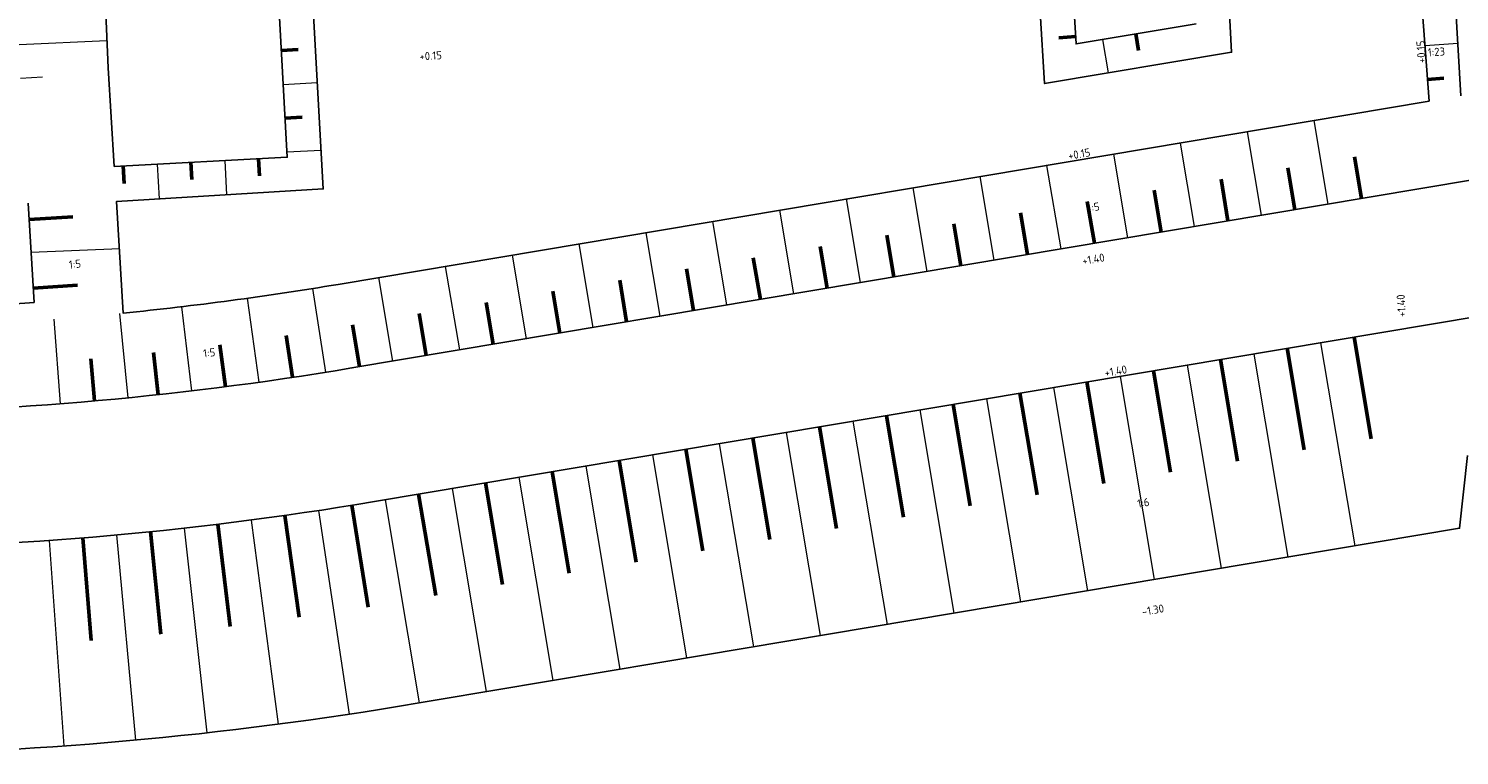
# Model space of a CAD drawing. Header units: metres. Extents: x 114964 to 115280, y 426579 to 426852.
# Tile 4 of 10: x 115065 to 115171, y 426579 to 426632. Entities that reach past the tile are written whole.
import ezdxf

# ---------------------------------------------------------------- set-up
doc = ezdxf.new("R2010")
doc.units = ezdxf.units.M
doc.header["$MEASUREMENT"] = 0
for name, color, linetype, lineweight in [('B-WE-GW-TALUDARCERING_KORT-G', 7, 'Continuous', 18), ('B-WE-GW-TALUDARCERING_LANG-G', 7, 'Continuous', 18), ('N-WE-GW-GRONDWERKLIJN_KRUIN-G', 253, 'Continuous', 25), ('N-WE-GW-GRONDWERKLIJN_TEEN-G', 253, 'Continuous', 25), ('N-WE-GW-TALUDARCERING-S', 7, 'Continuous', 25), ('N-WE-GW-TALUDARCERING_KORT-G', 7, 'Continuous', 50), ('N-WE-GW-TALUDARCERING_LANG-G', 7, 'Continuous', 18), ('N-WE-GW-VOORBELASTING-T25', 7, 'Continuous', 25)]:
    doc.layers.add(name, color=color, linetype=linetype, lineweight=lineweight)
doc.styles.add('NLCS-ISO-ANNOTATIEF-T18', font='NLCS-ISO.ttf', dxfattribs={"height": 1.8})

# ---------------------------------------------------------------- blocks, each defined once
blk = doc.blocks.new('*U5')
at = {"layer": 'B-WE-GW-TALUDARCERING_KORT-G'}
for p, q in [((115057.3, 426690.83), (115057.17, 426692.46)), ((115052.32, 426690.42), (115052.18, 426692.05)), ((115060.94, 426688.47), (115062.53, 426688.81)), ((115061.54, 426683.53), (115063.17, 426683.6)), ((115061.77, 426678.53), (115063.4, 426678.61)), ((115062, 426673.54), (115063.62, 426673.61)), ((115062.27, 426668.55), (115063.9, 426668.64)), ((115062.58, 426663.55), (115064.2, 426663.65)), ((115062.88, 426658.56), (115064.5, 426658.66)), ((115063.18, 426653.57), (115064.8, 426653.67)), ((115063.47, 426648.58), (115065.09, 426648.68)), ((115063.76, 426643.59), (115065.39, 426643.68)), ((115063.99, 426638.59), (115065.61, 426638.66)), ((115064.2, 426633.6), (115065.82, 426633.67)), ((115064.42, 426628.6), (115066.04, 426628.7))]:
    blk.add_line(p, q, dxfattribs=at)
at = {"layer": 'B-WE-GW-TALUDARCERING_LANG-G'}
for p, q in [((115054.81, 426690.63), (115054.27, 426697.13)), ((115059.56, 426690.54), (115064.84, 426694.34)), ((115061.43, 426686.02), (115067.92, 426686.32)), ((115061.66, 426681.03), (115068.15, 426681.33)), ((115061.89, 426676.03), (115068.38, 426676.33)), ((115062.12, 426671.04), (115068.61, 426671.44)), ((115062.43, 426666.05), (115068.92, 426666.44)), ((115062.73, 426661.06), (115069.22, 426661.45)), ((115063.03, 426656.07), (115069.52, 426656.45)), ((115063.32, 426651.08), (115069.82, 426651.46)), ((115063.62, 426646.09), (115070.11, 426646.47)), ((115063.88, 426641.09), (115070.38, 426641.37)), ((115064.09, 426636.1), (115070.59, 426636.37)), ((115064.31, 426631.1), (115070.8, 426631.38))]:
    blk.add_line(p, q, dxfattribs=at)
blk = doc.blocks.new('*U10')
at = {"layer": 'N-WE-GW-TALUDARCERING_KORT-G'}
for p, q in [((115094.52, 426678.52), (115094.59, 426677.28)), ((115099.51, 426678.82), (115099.58, 426677.57)), ((115104.49, 426679.05), (115104.12, 426677.81)), ((115084.53, 426677.93), (115084.61, 426676.68)), ((115089.53, 426678.23), (115089.6, 426676.98)), ((115109.29, 426677.63), (115108.94, 426676.46)), ((115129.1, 426677.57), (115129.18, 426676.32)), ((115134.09, 426677.88), (115134.17, 426676.63)), ((115114.13, 426676.64), (115114.21, 426675.39)), ((115119.12, 426676.95), (115119.2, 426675.7)), ((115124.11, 426677.26), (115124.19, 426676.01)), ((115138.38, 426676.48), (115136.45, 426675.94)), ((115080.95, 426675.57), (115083.02, 426675.69)), ((115138.97, 426671.51), (115137.73, 426671.37)), ((115081.26, 426670.58), (115082.51, 426670.65)), ((115139.54, 426666.55), (115138.3, 426666.4)), ((115081.57, 426665.59), (115082.82, 426665.66)), ((115140.11, 426661.58), (115138.86, 426661.44)), ((115081.88, 426660.6), (115083.13, 426660.67)), ((115140.67, 426656.61), (115139.43, 426656.47)), ((115082.19, 426655.61), (115083.44, 426655.68)), ((115141.09, 426651.63), (115139.84, 426651.56)), ((115082.5, 426650.61), (115083.75, 426650.69)), ((115082.8, 426645.62), (115084.04, 426645.7)), ((115141.38, 426646.64), (115140.13, 426646.57)), ((115141.68, 426641.65), (115140.43, 426641.57)), ((115083.09, 426640.63), (115084.34, 426640.71)), ((115141.99, 426636.66), (115140.74, 426636.58)), ((115083.39, 426635.64), (115084.64, 426635.72)), ((115142.29, 426631.67), (115141.04, 426631.59)), ((115146.73, 426631.87), (115146.94, 426630.64)), ((115083.67, 426630.65), (115084.92, 426630.72)), ((115083.94, 426625.66), (115085.2, 426625.73)), ((115081.99, 426622.66), (115082.06, 426621.4)), ((115072, 426622.13), (115072.07, 426620.84)), ((115077, 426622.4), (115077.07, 426621.12))]:
    blk.add_line(p, q, dxfattribs=at)
at = {"layer": 'N-WE-GW-TALUDARCERING_LANG-G'}
for p, q in [((115097.01, 426678.67), (115097.16, 426676.18)), ((115102, 426678.97), (115102.15, 426676.47)), ((115082.07, 426677.63), (115083.02, 426675.69)), ((115087.03, 426678.08), (115087.18, 426675.58)), ((115092.02, 426678.38), (115092.17, 426675.88)), ((115106.89, 426678.34), (115106.19, 426675.97)), ((115126.6, 426677.41), (115126.76, 426674.92)), ((115131.59, 426677.72), (115131.75, 426675.23)), ((115136.59, 426678), (115136.15, 426674.14)), ((115111.68, 426676.92), (115110.99, 426674.6)), ((115116.62, 426676.79), (115116.78, 426674.3)), ((115121.61, 426677.1), (115121.77, 426674.61)), ((115081.11, 426673.07), (115083.6, 426673.23)), ((115138.69, 426674), (115136.2, 426673.71)), ((115139.25, 426669.03), (115136.77, 426668.75)), ((115081.42, 426668.08), (115083.91, 426668.24)), ((115139.82, 426664.06), (115137.34, 426663.78)), ((115081.73, 426663.09), (115084.22, 426663.25)), ((115140.39, 426659.1), (115137.91, 426658.81)), ((115082.04, 426658.1), (115084.53, 426658.26)), ((115140.93, 426654.12), (115138.44, 426653.91)), ((115082.35, 426653.11), (115084.84, 426653.26)), ((115141.23, 426649.13), (115138.74, 426648.99)), ((115082.65, 426648.12), (115085.14, 426648.27)), ((115141.53, 426644.14), (115139.03, 426643.99)), ((115082.94, 426643.13), (115085.44, 426643.28)), ((115083.24, 426638.14), (115085.74, 426638.29)), ((115141.83, 426639.15), (115139.34, 426639)), ((115142.14, 426634.16), (115139.64, 426634.01)), ((115083.53, 426633.15), (115086.03, 426633.28)), ((115144.27, 426631.46), (115144.68, 426629)), ((115083.8, 426628.15), (115086.31, 426628.29)), ((115079.49, 426622.53), (115079.63, 426619.99)), ((115084.08, 426623.16), (115086.6, 426623.3)), ((115074.5, 426622.27), (115074.64, 426619.69))]:
    blk.add_line(p, q, dxfattribs=at)
blk = doc.blocks.new('*U11')
at = {"layer": 'N-WE-GW-TALUDARCERING_KORT-G'}
for p, q in [((115162.84, 426609.5), (115164.09, 426602)), ((115152.97, 426607.84), (115154.23, 426600.35)), ((115157.91, 426608.67), (115159.16, 426601.17)), ((115148.04, 426607.01), (115149.3, 426599.52)), ((115143.11, 426606.19), (115144.37, 426598.69)), ((115133.25, 426604.53), (115134.51, 426597.04)), ((115138.18, 426605.36), (115139.44, 426597.86)), ((115128.32, 426603.7), (115129.58, 426596.21)), ((115123.39, 426602.88), (115124.65, 426595.38)), ((115118.46, 426602.05), (115119.72, 426594.55)), ((115108.6, 426600.39), (115109.85, 426592.9)), ((115113.53, 426601.22), (115114.78, 426593.72)), ((115103.66, 426599.56), (115104.92, 426592.07)), ((115098.73, 426598.74), (115099.99, 426591.24)), ((115088.87, 426597.09), (115090.08, 426589.58)), ((115093.8, 426597.91), (115095.06, 426590.42)), ((115083.93, 426596.34), (115084.99, 426588.82)), ((115074, 426595.14), (115074.77, 426587.58)), ((115078.97, 426595.69), (115079.88, 426588.15)), ((115069.02, 426594.68), (115069.64, 426587.11))]:
    blk.add_line(p, q, dxfattribs=at)
at = {"layer": 'N-WE-GW-TALUDARCERING_LANG-G'}
for p, q in [((115160.37, 426609.08), (115162.89, 426594.09)), ((115155.44, 426608.25), (115157.96, 426593.26)), ((115145.58, 426606.6), (115148.09, 426591.61)), ((115150.51, 426607.43), (115153.03, 426592.44)), ((115140.65, 426605.77), (115143.16, 426590.78)), ((115135.72, 426604.94), (115138.23, 426589.95)), ((115130.79, 426604.12), (115133.3, 426589.13)), ((115120.92, 426602.46), (115123.44, 426587.47)), ((115125.85, 426603.29), (115128.37, 426588.3)), ((115115.99, 426601.63), (115118.51, 426586.64)), ((115111.06, 426600.81), (115113.58, 426585.82)), ((115106.13, 426599.98), (115108.65, 426584.99)), ((115096.27, 426598.32), (115098.78, 426583.34)), ((115101.2, 426599.15), (115103.71, 426584.16)), ((115091.34, 426597.5), (115093.85, 426582.51)), ((115086.4, 426596.7), (115088.67, 426581.67)), ((115076.49, 426595.4), (115078.17, 426580.3)), ((115081.45, 426596), (115083.43, 426580.93)), ((115066.53, 426594.49), (115067.62, 426579.33)), ((115071.51, 426594.9), (115072.9, 426579.76))]:
    blk.add_line(p, q, dxfattribs=at)
blk = doc.blocks.new('*U13')
at = {"layer": 'N-WE-GW-TALUDARCERING_KORT-G'}
for p, q in [((115163.4, 426619.73), (115162.88, 426622.81)), ((115158.47, 426618.9), (115157.95, 426621.98)), ((115148.6, 426617.25), (115148.09, 426620.33)), ((115153.53, 426618.07), (115153.02, 426621.16)), ((115143.67, 426616.42), (115143.15, 426619.5)), ((115138.74, 426615.59), (115138.22, 426618.67)), ((115133.81, 426614.76), (115133.29, 426617.85)), ((115123.95, 426613.11), (115123.43, 426616.19)), ((115128.88, 426613.94), (115128.36, 426617.02)), ((115119.02, 426612.28), (115118.5, 426615.36)), ((115114.09, 426611.45), (115113.57, 426614.54)), ((115109.15, 426610.63), (115108.64, 426613.71)), ((115099.29, 426608.97), (115098.78, 426612.05)), ((115104.22, 426609.8), (115103.71, 426612.88)), ((115094.36, 426608.14), (115093.84, 426611.23)), ((115089.43, 426607.32), (115088.91, 426610.4)), ((115079.54, 426605.84), (115079.14, 426608.94)), ((115084.49, 426606.53), (115084.03, 426609.62)), ((115074.58, 426605.25), (115074.24, 426608.36))]:
    blk.add_line(p, q, dxfattribs=at)
at = {"layer": 'N-WE-GW-TALUDARCERING_LANG-G'}
for p, q in [((115156, 426618.49), (115154.97, 426624.65)), ((115160.93, 426619.32), (115159.9, 426625.48)), ((115151.07, 426617.66), (115150.03, 426623.82)), ((115146.14, 426616.83), (115145.1, 426623)), ((115141.21, 426616.01), (115140.17, 426622.17)), ((115131.34, 426614.35), (115130.31, 426620.51)), ((115136.28, 426615.18), (115135.24, 426621.34)), ((115126.41, 426613.52), (115125.38, 426619.69)), ((115121.48, 426612.7), (115120.45, 426618.86)), ((115111.62, 426611.04), (115110.59, 426617.2)), ((115116.55, 426611.87), (115115.52, 426618.03)), ((115106.69, 426610.21), (115105.65, 426616.38)), ((115101.76, 426609.38), (115100.72, 426615.55)), ((115096.83, 426608.56), (115095.79, 426614.72)), ((115086.96, 426606.91), (115085.98, 426613.08)), ((115091.9, 426607.73), (115090.86, 426613.89)), ((115082.02, 426606.17), (115081.16, 426612.36)), ((115077.06, 426605.53), (115076.33, 426611.74))]:
    blk.add_line(p, q, dxfattribs=at)
blk = doc.blocks.new('*U30')
at = {"layer": 'N-WE-GW-TALUDARCERING_KORT-G'}
for p, q in [((115163.2, 426713.36), (115164.45, 426713.44)), ((115163.49, 426708.37), (115164.74, 426708.44)), ((115163.78, 426703.38), (115165.03, 426703.45)), ((115164.08, 426698.39), (115165.32, 426698.46)), ((115164.37, 426693.4), (115165.61, 426693.47)), ((115164.66, 426688.4), (115165.91, 426688.48)), ((115164.95, 426683.41), (115166.2, 426683.49)), ((115165.24, 426678.42), (115166.49, 426678.49)), ((115165.53, 426673.43), (115166.78, 426673.5)), ((115165.82, 426668.44), (115167.07, 426668.51)), ((115166.11, 426663.45), (115167.36, 426663.52)), ((115166.4, 426658.46), (115167.65, 426658.53)), ((115166.7, 426653.46), (115167.94, 426653.54)), ((115166.99, 426648.47), (115168.23, 426648.55)), ((115167.28, 426643.48), (115168.53, 426643.55)), ((115167.57, 426638.49), (115168.82, 426638.56)), ((115167.89, 426633.5), (115169.12, 426633.59)), ((115168.27, 426628.51), (115169.46, 426628.61))]:
    blk.add_line(p, q, dxfattribs=at)
at = {"layer": 'N-WE-GW-TALUDARCERING_LANG-G'}
for p, q in [((115163.35, 426710.87), (115165.84, 426711.01)), ((115163.64, 426705.88), (115166.13, 426706.02)), ((115163.93, 426700.88), (115166.43, 426701.03)), ((115164.22, 426695.89), (115166.72, 426696.04)), ((115164.51, 426690.9), (115167.01, 426691.05)), ((115164.8, 426685.91), (115167.3, 426686.05)), ((115165.09, 426680.92), (115167.59, 426681.06)), ((115165.39, 426675.93), (115167.88, 426676.07)), ((115165.68, 426670.93), (115168.17, 426671.08)), ((115165.97, 426665.94), (115168.46, 426666.09)), ((115166.26, 426660.95), (115168.75, 426661.1)), ((115166.55, 426655.96), (115169.05, 426656.11)), ((115166.84, 426650.97), (115169.34, 426651.11)), ((115167.13, 426645.98), (115169.63, 426646.12)), ((115167.42, 426640.99), (115169.92, 426641.13)), ((115167.72, 426635.99), (115170.21, 426636.14)), ((115168.08, 426631.01), (115170.5, 426631.19))]:
    blk.add_line(p, q, dxfattribs=at)

msp = doc.modelspace()

# ---------------------------------------------------------------- linework, layer by layer
at = {"layer": 'N-WE-GW-GRONDWERKLIJN_KRUIN-G', "transparency": 33554508}
for points in [[(115152.98, 426646.17), (115153.8, 426630.52), (115140, 426628.21), (115139.03, 426644.03)], [(115141.52, 426644.24), (115142.32, 426631.14), (115151.18, 426632.62)], [(115070.3, 426643.23), (115070.88, 426629.38), (115071.33, 426622.1), (115084.1, 426622.77), (115083.41, 426635.35)], [(115168.39, 426626.91), (115167.77, 426635.07)], [(115065.42, 426612.06), (115064.98, 426619.39)], [(115071.49, 426619.5), (115071.49, 426619.5)]]:
    msp.add_lwpolyline(points, dxfattribs=at)
msp.add_lwpolyline([(115085.91, 426635.49), (115086.76, 426620.43), (115071.49, 426619.5), (115071.99, 426611.27, 0.01669), (115087.85, 426613.39), (115168.39, 426626.91)], format="xyb", dxfattribs=at)
at = {"layer": 'N-WE-GW-GRONDWERKLIJN_KRUIN-G', "transparency": 33554508, "flags": 128}
msp.add_lwpolyline([(115172.21, 426611.07), (115090.54, 426597.36, -0.081983), (115007.15, 426597.14), (114978.11, 426601.85), (114983.94, 426604.95), (115001.54, 426608.18), (115008.75, 426607.01, 0.081983), (115088.88, 426607.22), (115171.59, 426621.1)], format="xyb", dxfattribs=at)
at = {"layer": 'N-WE-GW-GRONDWERKLIJN_TEEN-G', "transparency": 33554508}
msp.add_lwpolyline([(115170.72, 426627.3), (115165.66, 426714.11), (115165.17, 426724.69), (115165.11, 426727.17), (115174.64, 426739.57), (115173.52, 426757.66), (115172.39, 426775.63), (115168.65, 426838.17), (115166.66, 426852.23)], dxfattribs=at)
msp.add_lwpolyline([(115171.22, 426600.76), (115170.63, 426595.39), (115111.6, 426585.48), (115091.05, 426582.04, -0.080098), (115004.71, 426582.13), (114964.12, 426588.72), (114967.6, 426608.98), (114982.4, 426612.4), (115001.47, 426615.89), (115009.97, 426614.51, 0.05841), (115065.42, 426612.06, 0.05841)], format="xyb", dxfattribs=at)
at = {"layer": 'N-WE-GW-TALUDARCERING_KORT-G', "transparency": 33554687}
for p, q in [((115068.27, 426618.37), (115065.05, 426618.17)), ((115068.62, 426613.32), (115065.36, 426613.12)), ((115069.87, 426604.79), (115069.6, 426607.9))]:
    msp.add_line(p, q, dxfattribs=at)
at = {"layer": 'N-WE-GW-TALUDARCERING_LANG-G', "transparency": 33554687}
for p, q in [((115071.75, 426616.01), (115065.2, 426615.74)), ((115067.38, 426604.58), (115066.89, 426610.81)), ((115072.36, 426605.02), (115071.75, 426611.24))]:
    msp.add_line(p, q, dxfattribs=at)

# ---------------------------------------------------------------- block references
at = {"layer": 'N-WE-GW-TALUDARCERING-S', "transparency": 33554687}
for name in ['*U30', '*U5', '*U10', '*U13', '*U11']:
    msp.add_blockref(name, (0, 0), dxfattribs=at)

# ---------------------------------------------------------------- texts
at = {"layer": 'N-WE-GW-VOORBELASTING-T25', "transparency": 33554687, "style": 'NLCS-ISO-ANNOTATIEF-T18'}
for s, rotation, p in [('+0.15', 93.4164, (115168.13, 426629.74)), ('1:23', 3.4288, (115168.3, 426630.21)), ('+0.15', 3.4288, (115093.88, 426629.91)), ('+0.15', 10, (115141.79, 426622.57)), ('1:5', 10, (115143.22, 426618.71)), ('1:5', 7.324, (115068.03, 426614.53)), ('+1.40', 10, (115142.83, 426614.81)), ('+1.40', 93.4164, (115166.67, 426611)), ('1:5', 7.324, (115077.94, 426607.99)), ('+1.40', 10, (115144.48, 426606.55)), ('1:6', 10, (115146.9, 426596.9)), ('-1.30', 10, (115147.24, 426588.92))]:
    msp.add_text(s, height=0.6, rotation=rotation, dxfattribs=at).set_placement(p)

doc.saveas('drawing.dxf')
